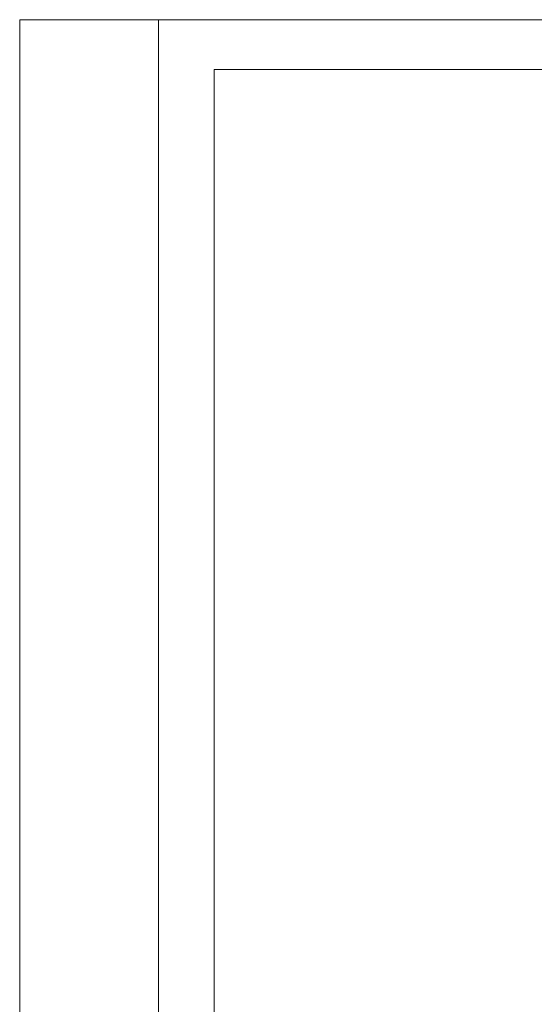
# Model space of a CAD drawing. Header units: millimetres. Extents: x 0 to 1917, y 0 to 847.
# Tile 215 of 230: x 1120 to 1213, y 539 to 717. Entities that reach past the tile are written whole.
import ezdxf

# ---------------------------------------------------------------- set-up
doc = ezdxf.new("R2010")
doc.units = ezdxf.units.MM
doc.header["$MEASUREMENT"] = 0
doc.layers.add('Linha & Trama.2D', color=7, linetype='Continuous')

msp = doc.modelspace()

# ---------------------------------------------------------------- linework, layer by layer
at = {"layer": 'Linha & Trama.2D', "color": 7, "linetype": 'Continuous', "lineweight": 0}
for p, q in [((1119.63, 716.97), (1917.36, 716.97)), ((1119.63, 0), (1119.63, 716.97)), ((1144.72, 716.97), (1144.72, 0)), ((1154.76, 707.99), (1907.36, 707.99)), ((1154.76, 10), (1154.76, 707.99))]:
    msp.add_line(p, q, dxfattribs=at)

doc.saveas('drawing.dxf')
